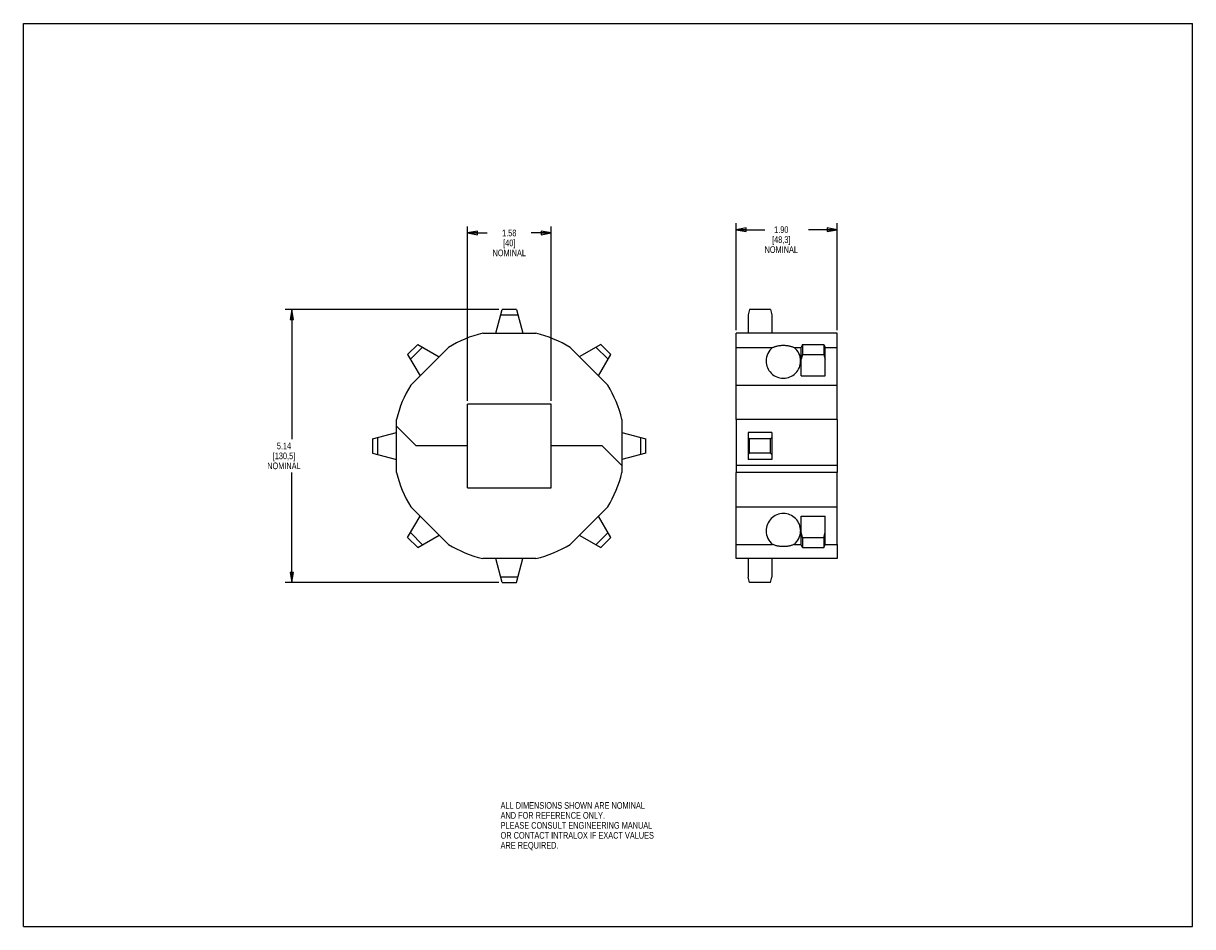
# Model space of a CAD drawing. Header units: inches. Extents: x 0 to 22, y 0 to 17.
import ezdxf

# ---------------------------------------------------------------- set-up
doc = ezdxf.new("R2010")
doc.units = ezdxf.units.IN
doc.header["$LTSCALE"] = 1.21
doc.header["$MEASUREMENT"] = 0
doc.layers.get('0').update_dxf_attribs({"linetype": 'CONTINUOUS'})
doc.layers.add('ALL_FEATURES', color=7, linetype='CONTINUOUS')
doc.styles.get("Standard").update_dxf_attribs({"font": 'txt', "width": 0.8})
doc.dimstyles.new('DIMSTYLE_1', dxfattribs={"dimtxt": 0.125, "dimasz": 0.1875, "dimexe": 0.18, "dimexo": 0.0625, "dimgap": 0.09, "dimtad": 0, "dimtih": 1, "dimtoh": 1, "dimzin": 4, "dimdsep": 46, "dimtxsty": 'STANDARD', "dimblk": 'CLOSED', "dimblk1": 'CLOSED', "dimblk2": 'CLOSED', "dimcen": 0.09, "dimadec": 0, "dimazin": 0, "dimtp": 0.01, "dimtm": 0.01, "dimtfac": 1, "dimtofl": 0, "dimtmove": 0, "dimatfit": 3, "dimldrblk": 'CLOSED', "dimfxl": 1, "dimtolj": 1, "dimtzin": 4, "dimarcsym": 0})

# ---------------------------------------------------------------- blocks, each defined once
blk = doc.blocks.new('_CLOSED')
at = {"color": 0, "linetype": 'BYBLOCK'}
for p, q in [((0, 0), (-1, 0.17)), ((-1, 0.17), (-1, -0.17)), ((-1, -0.17), (0, 0)), ((-1, 0), (0, 0))]:
    blk.add_line(p, q, dxfattribs=at)
blk = doc.blocks.new('*D0')
at = {"color": 3, "linetype": 'CONTINUOUS'}
for p, q in [((8.945, 11.617), (4.928, 11.617)), ((5.053, 11.617), (5.053, 9.172)), ((5.053, 6.477), (5.053, 8.547)), ((8.945, 6.477), (4.928, 6.477))]:
    blk.add_line(p, q, dxfattribs=at)
at = {"color": 3, "linetype": 'CONTINUOUS', "xscale": 0.1875, "yscale": 0.1875, "zscale": 0.1875}
for p, rotation in [((5.053, 11.617), 90), ((5.053, 6.477), 270)]:
    blk.add_blockref('_CLOSED', p, dxfattribs=dict(at, rotation=rotation))
at = {"color": 3, "linetype": 'CONTINUOUS', "insert": (4.903, 9.11), "char_height": 0.125, "width": 0.7, "attachment_point": 2, "line_spacing_factor": 0.9}
blk.add_mtext('5.14\\P[130,5]\\PNOMINAL', dxfattribs=at)
blk = doc.blocks.new('*D1')
at = {"color": 3, "linetype": 'CONTINUOUS'}
for p, q in [((13.41, 11.229), (13.41, 13.242)), ((15.31, 11.229), (15.31, 13.242)), ((13.41, 13.117), (13.948, 13.117)), ((15.31, 13.117), (14.773, 13.117))]:
    blk.add_line(p, q, dxfattribs=at)
at = {"color": 3, "linetype": 'CONTINUOUS', "xscale": 0.1875, "yscale": 0.1875, "zscale": 0.1875, "rotation": 180}
blk.add_blockref('_CLOSED', (13.41, 13.117), dxfattribs=at)
at = {"color": 3, "linetype": 'CONTINUOUS', "xscale": 0.1875, "yscale": 0.1875, "zscale": 0.1875}
blk.add_blockref('_CLOSED', (15.31, 13.117), dxfattribs=at)
at = {"color": 3, "linetype": 'CONTINUOUS', "insert": (14.26, 13.18), "char_height": 0.125, "width": 0.7, "attachment_point": 2, "line_spacing_factor": 0.9}
blk.add_mtext('1.90\\P[48,3]\\PNOMINAL', dxfattribs=at)
blk = doc.blocks.new('*D2')
at = {"color": 3, "linetype": 'CONTINUOUS'}
for p, q in [((8.354, 9.897), (8.354, 13.18)), ((8.354, 13.055), (8.729, 13.055)), ((9.929, 13.055), (9.554, 13.055)), ((9.929, 9.897), (9.929, 13.18))]:
    blk.add_line(p, q, dxfattribs=at)
at = {"color": 3, "linetype": 'CONTINUOUS', "xscale": 0.1875, "yscale": 0.1875, "zscale": 0.1875, "rotation": 180}
blk.add_blockref('_CLOSED', (8.354, 13.055), dxfattribs=at)
at = {"color": 3, "linetype": 'CONTINUOUS', "xscale": 0.1875, "yscale": 0.1875, "zscale": 0.1875}
blk.add_blockref('_CLOSED', (9.929, 13.055), dxfattribs=at)
at = {"color": 3, "linetype": 'CONTINUOUS', "insert": (9.142, 13.118), "char_height": 0.125, "width": 0.7, "attachment_point": 2, "line_spacing_factor": 0.9}
blk.add_mtext('1.58\\P[40]\\PNOMINAL', dxfattribs=at)

msp = doc.modelspace()

# ---------------------------------------------------------------- linework, layer by layer
at = {"color": 7, "linetype": 'CONTINUOUS'}
for p, q in [((0, 0), (0, 17)), ((0, 17), (22, 17)), ((22, 0), (22, 17)), ((13.41, 9.547), (13.41, 11.167)), ((15.31, 9.547), (15.31, 11.167)), ((7.23, 10.769), (7.42, 10.959)), ((7.509, 10.907), (7.281, 10.679)), ((7.996, 10.9), (7.289, 10.192)), ((7.42, 10.959), (7.823, 10.726)), ((10.994, 10.192), (10.287, 10.9)), ((10.864, 10.959), (10.46, 10.726)), ((11.002, 10.679), (10.774, 10.907)), ((10.864, 10.959), (11.054, 10.769)), ((14.662, 10.959), (14.635, 10.907)), ((14.635, 10.366), (14.635, 10.907)), ((14.662, 10.959), (14.662, 10.769)), ((14.662, 10.959), (15.058, 10.959)), ((15.058, 10.959), (15.058, 10.769)), ((15.058, 10.959), (15.085, 10.907)), ((15.085, 10.366), (15.085, 10.907)), ((7.23, 10.769), (7.463, 10.366)), ((10.821, 10.366), (11.054, 10.769)), ((14.662, 10.769), (14.635, 10.679)), ((14.662, 10.769), (15.058, 10.769)), ((15.058, 10.769), (15.085, 10.679)), ((14.635, 10.366), (15.085, 10.366)), ((13.41, 10.192), (15.31, 10.192)), ((8.354, 8.26), (8.354, 9.835)), ((9.929, 9.835), (8.354, 9.835)), ((9.929, 8.26), (9.929, 9.835)), ((15.31, 9.547), (13.41, 9.547)), ((6.572, 9.181), (7.022, 9.302)), ((11.262, 9.302), (11.712, 9.181)), ((13.635, 9.302), (13.635, 8.792)), ((14.085, 9.302), (13.635, 9.302)), ((14.085, 9.302), (14.085, 8.792)), ((6.572, 9.181), (6.572, 8.913)), ((6.672, 8.886), (6.672, 9.208)), ((8.354, 9.047), (7.392, 9.047)), ((10.892, 9.047), (9.929, 9.047)), ((11.612, 9.208), (11.612, 8.886)), ((11.712, 8.913), (11.712, 9.181)), ((13.662, 9.181), (13.635, 9.208)), ((13.662, 8.913), (13.662, 9.181)), ((14.058, 9.181), (13.662, 9.181)), ((14.058, 9.181), (14.085, 9.208)), ((14.058, 8.913), (14.058, 9.181)), ((6.572, 8.913), (7.022, 8.792)), ((11.712, 8.913), (11.262, 8.792)), ((13.662, 8.913), (13.635, 8.886)), ((14.058, 8.913), (13.662, 8.913)), ((14.058, 8.913), (14.085, 8.886)), ((14.085, 8.792), (13.635, 8.792)), ((13.41, 7.195), (13.41, 8.547)), ((15.31, 8.547), (13.41, 8.547)), ((15.31, 7.195), (15.31, 8.547)), ((8.354, 8.26), (9.929, 8.26)), ((7.23, 7.325), (7.463, 7.728)), ((7.289, 7.902), (7.996, 7.195)), ((10.287, 7.195), (10.994, 7.902)), ((11.054, 7.325), (10.821, 7.728)), ((13.41, 7.902), (15.31, 7.902)), ((14.635, 7.728), (15.085, 7.728)), ((14.635, 7.187), (14.635, 7.728)), ((15.085, 7.187), (15.085, 7.728)), ((7.42, 7.135), (7.23, 7.325)), ((7.281, 7.415), (7.509, 7.187)), ((7.42, 7.135), (7.823, 7.368)), ((10.46, 7.368), (10.864, 7.135)), ((10.774, 7.187), (11.002, 7.415)), ((11.054, 7.325), (10.864, 7.135)), ((14.662, 7.325), (14.635, 7.415)), ((14.662, 7.325), (15.058, 7.325)), ((14.662, 7.325), (14.662, 7.135)), ((15.058, 7.325), (15.085, 7.415)), ((15.058, 7.325), (15.058, 7.135)), ((14.662, 7.135), (14.635, 7.187)), ((14.662, 7.135), (15.058, 7.135)), ((15.058, 7.135), (15.085, 7.187)), ((0, 0), (22, 0))]:
    msp.add_line(p, q, dxfattribs=at)
for start, end in [(58.2717, 76.7283), (148.2717, 166.7283), (13.2717, 31.7283), (193.2717, 211.7283), (328.2717, 346.7283), (238.2717, 256.7283)]:
    msp.add_arc((9.142, 9.047), 2.178, start, end, dxfattribs=at)
at = {"layer": 'ALL_FEATURES', "color": 7, "linetype": 'CONTINUOUS'}
for p, q in [((8.887, 11.167), (9.007, 11.617)), ((8.981, 11.517), (9.303, 11.517)), ((9.276, 11.617), (9.007, 11.617)), ((9.276, 11.617), (9.397, 11.167)), ((13.662, 11.617), (13.635, 11.517)), ((13.635, 11.517), (13.635, 11.167)), ((14.058, 11.617), (13.662, 11.617)), ((14.058, 11.617), (14.085, 11.517)), ((14.085, 11.517), (14.085, 11.167)), ((8.642, 11.167), (9.642, 11.167)), ((15.31, 11.167), (13.41, 11.167)), ((13.41, 10.9), (14.098, 10.9)), ((14.502, 10.9), (14.635, 10.9)), ((15.085, 10.9), (15.31, 10.9)), ((7.022, 8.547), (7.022, 9.547)), ((11.262, 9.547), (11.262, 8.547)), ((13.41, 9.547), (13.41, 8.547)), ((15.31, 9.547), (15.31, 8.547)), ((7.022, 9.417), (7.392, 9.047)), ((11.262, 8.677), (10.892, 9.047)), ((15.31, 8.677), (13.41, 8.677)), ((13.41, 7.195), (14.098, 7.195)), ((13.41, 6.927), (13.41, 7.195)), ((14.502, 7.195), (14.635, 7.195)), ((15.085, 7.195), (15.31, 7.195)), ((15.31, 7.195), (15.31, 6.927)), ((9.642, 6.927), (8.642, 6.927)), ((9.007, 6.477), (8.887, 6.927)), ((9.276, 6.477), (9.397, 6.927)), ((15.31, 6.927), (13.41, 6.927)), ((13.635, 6.927), (13.635, 6.577)), ((14.085, 6.927), (14.085, 6.577)), ((9.303, 6.577), (8.981, 6.577)), ((9.007, 6.477), (9.276, 6.477)), ((13.662, 6.477), (13.635, 6.577)), ((14.058, 6.477), (13.662, 6.477)), ((14.058, 6.477), (14.085, 6.577))]:
    msp.add_line(p, q, dxfattribs=at)
for start, end in [(103.2717, 121.7283), (283.2717, 301.7283)]:
    msp.add_arc((9.142, 9.047), 2.178, start, end, dxfattribs=at)
for centre, major_axis, start_param, end_param in [((14.3, 10.645), (-0.012, 0.325), 0.633664, 1.533817), ((14.3, 10.645), (0.325, 0), 0.00001, 0.900163), ((14.3, 10.645), (0.325, -0.012), -3.105948, -1.535143), ((14.3, 10.645), (0, 0.325), -3.141593, -1.570786), ((14.3, 7.449), (0.005, 0.325), 0.01562, 1.586426), ((14.3, 7.449), (0.325, 0.011), -0.033294, 1.537512), ((14.3, 7.449), (0, 0.325), -4.712379, -3.812226), ((14.3, 7.449), (0.3, 0.124), -1.292862, -0.392709)]:
    msp.add_ellipse(centre, major_axis=major_axis, ratio=1, start_param=start_param, end_param=end_param, dxfattribs=at)
for points, knots in [([(14.098, 10.9), (14.105, 10.903), (14.119, 10.909), (14.142, 10.918), (14.166, 10.925), (14.191, 10.931), (14.218, 10.935), (14.245, 10.939), (14.272, 10.941), (14.291, 10.941), (14.3, 10.941)], [0, 0, 0, 0, 0.111623, 0.227936, 0.34872, 0.473567, 0.601901, 0.732997, 0.866007, 1, 1, 1, 1]), ([(14.3, 10.941), (14.309, 10.941), (14.328, 10.941), (14.355, 10.939), (14.382, 10.935), (14.409, 10.931), (14.434, 10.925), (14.458, 10.918), (14.481, 10.909), (14.495, 10.903), (14.502, 10.9)], [0, 0, 0, 0, 0.133993, 0.267002, 0.398099, 0.526433, 0.65128, 0.772064, 0.888377, 1, 1, 1, 1]), ([(14.3, 7.153), (14.291, 7.153), (14.272, 7.153), (14.245, 7.155), (14.218, 7.159), (14.191, 7.163), (14.166, 7.169), (14.142, 7.176), (14.119, 7.185), (14.105, 7.191), (14.098, 7.195)], [0, 0, 0, 0, 0.133993, 0.267002, 0.398098, 0.526433, 0.65128, 0.772064, 0.888377, 1, 1, 1, 1]), ([(14.502, 7.195), (14.495, 7.191), (14.481, 7.185), (14.458, 7.176), (14.434, 7.169), (14.409, 7.163), (14.382, 7.159), (14.355, 7.155), (14.328, 7.153), (14.309, 7.153), (14.3, 7.153)], [0, 0, 0, 0, 0.111623, 0.227936, 0.34872, 0.473567, 0.601901, 0.732997, 0.866007, 1, 1, 1, 1])]:
    msp.add_open_spline(points, degree=3, knots=knots, dxfattribs=at)

# ---------------------------------------------------------------- texts
at = {"color": 3, "linetype": 'CONTINUOUS', "insert": (8.979, 2.343), "char_height": 0.125, "width": 3.5, "attachment_point": 1, "line_spacing_factor": 0.9}
msp.add_mtext('ALL DIMENSIONS SHOWN ARE NOMINAL\\PAND FOR REFERENCE ONLY.\\PPLEASE CONSULT ENGINEERING MANUAL\\POR CONTACT INTRALOX IF EXACT VALUES\\PARE REQUIRED. ', dxfattribs=at)

# ---------------------------------------------------------------- dimensions: what is measured, and where the dimension line sits
at = {"color": 3, "linetype": 'CONTINUOUS'}
for base, p1, p2, picture, middle in [((15.31, 13.117), (13.41, 11.229), (15.31, 11.229), '*D1', (14.135, 12.93)), ((9.929363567, 13.055278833), (8.354363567, 9.897065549), (9.929363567, 9.897065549), '*D2', (8.866863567, 12.867778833))]:
    dim = msp.add_linear_dim(base=base, p1=p1, p2=p2, text='<>\\PNOMINAL', dimstyle='DIMSTYLE_1', dxfattribs=at)
    dim.commit()
    dim.dimension.update_dxf_attribs({"geometry": picture, "text_midpoint": middle, "dimtype": 160})
dim = msp.add_linear_dim(base=(5.053, 6.477), p1=(8.945, 11.617), p2=(8.945, 6.477), angle=270, text='<>\\PNOMINAL', dimstyle='DIMSTYLE_1', dxfattribs=at)
dim.commit()
dim.dimension.update_dxf_attribs({"geometry": '*D0', "text_midpoint": (4.853, 8.86), "dimtype": 160})

doc.saveas('drawing.dxf')
